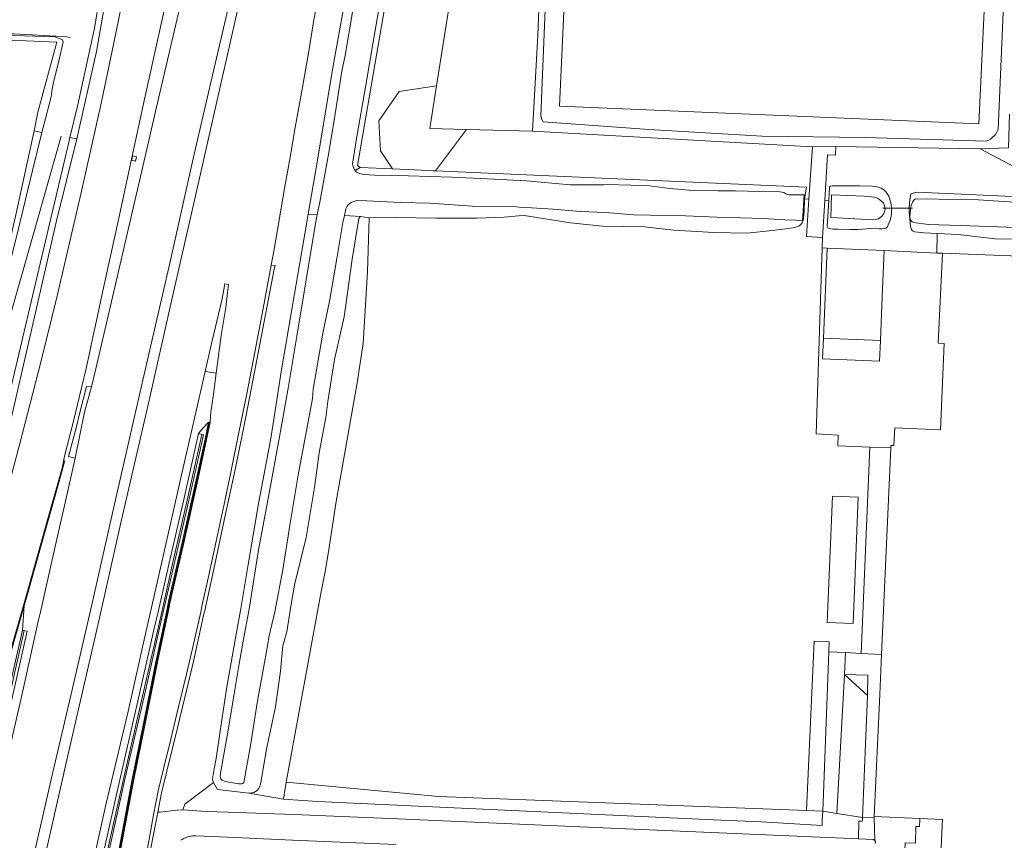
# Model space of a CAD drawing. Header units: metres. Extents: x 89888 to 94270, y 464165 to 468904.
# Tile 75 of 256: x 91450 to 91685, y 466245 to 466441. Entities that reach past the tile are written whole.
import ezdxf

# ---------------------------------------------------------------- set-up
doc = ezdxf.new("R2010")
doc.units = ezdxf.units.M
for name, color, linetype, lineweight in [('B_BEBOUWINGSGRENS_0', 251, 'CONTINUOUS', 13), ('G_GRENS_ALGEMEEN_0', 251, 'CONTINUOUS', 13), ('Q_GELUIDSSCHERM_LIJN_0', 251, 'CONTINUOUS', 13), ('T_CULTUURGRENS_0', 251, 'CONTINUOUS', 13), ('T_HEK_LIJN_0', 251, 'CONTINUOUS', 13), ('T_MUUR_30CM_LIJN_0', 251, 'CONTINUOUS', 13), ('V_WEGGRENS_0', 251, 'CONTINUOUS', 13), ('W_KADEMUUR_30CM_LIJN_0', 251, 'CONTINUOUS', 13), ('W_WALBESCHERMING_LIJN_0', 251, 'CONTINUOUS', 13), ('W_WATERGRENS_0', 251, 'CONTINUOUS', 13)]:
    doc.layers.add(name, color=color, linetype=linetype, lineweight=lineweight)

msp = doc.modelspace()

# ---------------------------------------------------------------- linework, layer by layer
at = {"layer": 'B_BEBOUWINGSGRENS_0'}
for p, q in [((91642.25, 466365.05), (91643.18, 466386.51)), ((91643.18, 466386.51), (91656.75, 466385.97)), ((91655.85, 466364.49), (91642.25, 466365.05)), ((91656.14, 466289.46), (91658.35, 466338.79)), ((91665.25, 466250.32), (91654.4, 466250.8))]:
    msp.add_line(p, q, dxfattribs=at)
for points in [[(91656.75, 466385.97), (91656.3, 466374.98), (91655.85, 466364.49)], [(91658.35, 466338.79), (91658.38, 466339.41), (91659.09, 466339.38), (91659.28, 466343.59), (91670.18, 466343.1), (91671.09, 466363.71), (91669.63, 466363.78), (91670.68, 466385.34)], [(91670.68, 466385.34), (91695.12, 466384.32), (91725.03, 466383.29), (91724.28, 466364.98)], [(91650.59, 466327.07), (91644.44, 466327.32), (91643.18, 466297.13)], [(91643.18, 466297.13), (91649.33, 466296.87), (91650.59, 466327.07)], [(91654.4, 466250.8), (91655.71, 466279.94), (91656.14, 466289.46)], [(91668.02, 466190.39), (91670.63, 466248.69), (91670.69, 466250), (91670.7, 466250.08), (91665.25, 466250.32)]]:
    msp.add_lwpolyline(points, dxfattribs=at)
at = {"layer": 'G_GRENS_ALGEMEEN_0'}
for p, q in [((91639.65, 466410.73), (91645.24, 466410.74)), ((91493.1, 466342.23), (91493.93, 466342.04))]:
    msp.add_line(p, q, dxfattribs=at)
for points in [[(91471.94, 466231.25), (91474.57, 466245.25), (91477.22, 466259.3), (91479.96, 466272.99), (91482.93, 466287.71), (91485.52, 466300), (91485.97, 466302.1), (91489.22, 466316.19), (91492.41, 466330.49), (91494.67, 466340.87), (91495.49, 466344.97)], [(91493.93, 466342.04), (91494.29, 466341.96), (91490.76, 466326.24), (91487.19, 466310.69), (91484.77, 466300), (91483.66, 466295.07), (91480.09, 466279.48), (91475.63, 466259.99), (91471.27, 466240.48), (91469.28, 466232.15)]]:
    msp.add_lwpolyline(points, dxfattribs=at)
at = {"layer": 'Q_GELUIDSSCHERM_LIJN_0'}
msp.add_line((91493.93, 466342.04), (91493.93, 466342.04), dxfattribs=at)
for points in [[(91468.92, 466232.23), (91470.91, 466240.57), (91475.27, 466260.07), (91479.73, 466279.56), (91483.29, 466295.15), (91484.39, 466300), (91486.82, 466310.77), (91490.4, 466326.33), (91493.93, 466342.04)], [(91439.36, 466241.55), (91446.24, 466271.77), (91451.52, 466295.17)]]:
    msp.add_lwpolyline(points, dxfattribs=at)
at = {"layer": 'T_CULTUURGRENS_0'}
for p, q in [((91453.84, 466414.53), (91455.7, 466414.14)), ((91557.04, 466414.85), (91549.69, 466404.96)), ((91572.82, 466414.41), (91557.04, 466414.85)), ((91464.04, 466412.62), (91462.39, 466412.92)), ((91536.51, 466409.71), (91539.41, 466405.41)), ((91531.66, 466405.76), (91530.49, 466405.01)), ((91531.66, 466405.76), (91539.41, 466405.41)), ((91658.47, 466396.07), (91658.49, 466395.87)), ((91521.45, 466394.56), (91519.27, 466394.64)), ((91527.91, 466394.33), (91531.74, 466394.03)), ((91533.87, 466393.75), (91531.74, 466394.03)), ((91669.41, 466390.01), (91669.32, 466385.34)), ((91522.23, 466303.67), (91514.02, 466258.95)), ((91513.38, 466254.95), (91505.15, 466256.32)), ((91642.08, 466252.03), (91638.23, 466252.24)), ((91642.08, 466252.03), (91645.44, 466251.51))]:
    msp.add_line(p, q, dxfattribs=at)
for points in [[(91565.43, 466569.57), (91559.13, 466547.71), (91548.17, 466501.24), (91541.35, 466465.93), (91531.04, 466406.22), (91531.66, 466405.76)], [(91573.94, 466567.79), (91572.84, 466561.97), (91565.42, 466522.75), (91561.8, 466500), (91549.92, 466425.27)], [(91682.37, 466480.37), (91582.2, 466484.72), (91579.29, 466420.41), (91679.39, 466416.21), (91682.37, 466480.37)], [(91453.84, 466414.53), (91454.77, 466418.96), (91459.26, 466435.73), (91446.48, 466436.28)], [(91549.92, 466425.27), (91541.03, 466423.91), (91536.16, 466416.91), (91536.51, 466409.71)], [(91549.92, 466425.27), (91548.3, 466415.09), (91557.04, 466414.85)], [(91432.21, 466321.71), (91431.46, 466326.23), (91436.21, 466340.86), (91439.02, 466351.07), (91443.51, 466369.4), (91446.44, 466381.07), (91449.46, 466394.44), (91452.4, 466407.61), (91453.84, 466414.53)], [(91694.5, 466398.55), (91694.59, 466402.35), (91679.64, 466410.21)], [(91539.41, 466405.41), (91547.96, 466405.02), (91549.15, 466404.99), (91549.69, 466404.96)], [(91549.69, 466404.96), (91638.21, 466401.04), (91637.72, 466398.28)], [(91643.53, 466397.8), (91643.75, 466401.13), (91643.97, 466401.32), (91644.36, 466401.39), (91650.9, 466401.35), (91653.91, 466401.27), (91655.42, 466401.05), (91656.01, 466400.85), (91656.66, 466400.47), (91657.17, 466399.97), (91657.41, 466399.6), (91657.89, 466398.89), (91658.34, 466397.41), (91658.47, 466396.07)], [(91662.95, 466398.63), (91663.1, 466399.46), (91664.58, 466399.88), (91694.5, 466398.55)], [(91637.72, 466398.28), (91637.68, 466395.14), (91637.46, 466393.13), (91637.21, 466392.59), (91636.8, 466392.1), (91636.45, 466391.85), (91636.16, 466391.68), (91635.62, 466391.54), (91635.01, 466391.36), (91630.14, 466390.75), (91623.95, 466390.09), (91616.14, 466390.28), (91606.57, 466390.82), (91599.57, 466391.58), (91589.56, 466391.79), (91581.9, 466392.58), (91570.86, 466394.28), (91569.49, 466394.26), (91566.06, 466393.94), (91559.6, 466393.67), (91549.88, 466393.67), (91540.26, 466393.86), (91533.87, 466393.75)], [(91658.49, 466395.87), (91658.47, 466394.7), (91658.39, 466393.72), (91658.18, 466393.16), (91657.73, 466392.11), (91657.55, 466391.6), (91657.16, 466391.31), (91656.91, 466391.16), (91656.3, 466391.12), (91655.56, 466391.11), (91653.58, 466391.16), (91650.54, 466390.93), (91648.73, 466390.93), (91645.77, 466391.02), (91644.52, 466391.03), (91643.67, 466391.17), (91643.3, 466391.34), (91643.13, 466391.71), (91643.53, 466397.8)], [(91662.75, 466396.02), (91662.8, 466397.21), (91662.95, 466398.63)], [(91669.41, 466390.01), (91666.2, 466390.19), (91664.1, 466390.39), (91663.68, 466390.54), (91663.46, 466390.72), (91663.25, 466390.99), (91663.08, 466391.67), (91662.7, 466395.13), (91662.75, 466396.02)], [(91531.74, 466394.03), (91531.33, 466393.57), (91529.74, 466383.9), (91527.88, 466370.12), (91525.56, 466359.91), (91524, 466349.92), (91523.51, 466346.05), (91521.92, 466337.59), (91520.77, 466329.34), (91518.82, 466317.39), (91516.1, 466306.4), (91515.27, 466301.97), (91514.15, 466294.9), (91513.24, 466291.57), (91512.66, 466285.5), (91511.48, 466276.98), (91509.29, 466266.9), (91508.01, 466258.94), (91507.72, 466257.99), (91507.45, 466257.42), (91507.08, 466257.01), (91506.67, 466256.74), (91506.28, 466256.52), (91505.74, 466256.4), (91505.15, 466256.32)], [(91730.17, 466387.45), (91723.49, 466387.17), (91713.85, 466387.54), (91707.9, 466387.98), (91704.5, 466387.98), (91697.04, 466388.47), (91690.78, 466388.67), (91683.19, 466388.74), (91674.41, 466389.74), (91669.41, 466390.01)], [(91638.23, 466252.24), (91640.04, 466292.66), (91643.61, 466292.49), (91643.52, 466290.12)], [(91505.15, 466256.32), (91497.61, 466257.25), (91496.67, 466258.92)], [(91514.02, 466258.95), (91550.38, 466255.57), (91638.23, 466252.24)]]:
    msp.add_lwpolyline(points, dxfattribs=at)
at = {"layer": 'T_HEK_LIJN_0'}
for p, q in [((91637.72, 466398.28), (91638.8, 466398.2)), ((91642.56, 466397.85), (91643.53, 466397.8)), ((91656.43, 466396.09), (91656.96, 466396.09)), ((91656.96, 466396.09), (91658.31, 466396.07)), ((91663.07, 466396.02), (91662.75, 466396.02)), ((91663.55, 466396.02), (91663.07, 466396.02)), ((91533.87, 466393.75), (91533.42, 466380.87)), ((91642.01, 466389.05), (91641.93, 466386.55)), ((91669.32, 466385.34), (91656.75, 466385.97)), ((91670.68, 466385.34), (91669.32, 466385.34)), ((91653.34, 466338.99), (91658.35, 466338.79)), ((91643.52, 466290.12), (91642.08, 466252.03)), ((91647.52, 466289.91), (91643.52, 466290.12)), ((91651.24, 466289.72), (91647.52, 466289.91)), ((91656.14, 466289.46), (91651.24, 466289.72)), ((91513.38, 466254.95), (91514.02, 466258.95))]:
    msp.add_line(p, q, dxfattribs=at)
for points in [[(91662.75, 466396.02), (91661.74, 466396.03), (91658.47, 466396.07)], [(91641.93, 466386.55), (91640.52, 466342.17), (91645.78, 466341.88), (91645.68, 466339.3), (91653.34, 466338.99)], [(91533.42, 466380.87), (91532.43, 466363.77), (91530.96, 466354.35), (91525.88, 466325.49), (91524.15, 466313.96), (91523.35, 466309.26), (91522.23, 466303.67)], [(91642.08, 466252.03), (91642, 466250), (91641.95, 466248.63), (91627.44, 466249.48), (91616.04, 466250), (91521.51, 466254.34), (91513.38, 466254.95)]]:
    msp.add_lwpolyline(points, dxfattribs=at)
at = {"layer": 'T_MUUR_30CM_LIJN_0'}
for points in [[(91495.67, 466344.94), (91494.85, 466340.83), (91492.59, 466330.45), (91489.41, 466316.15), (91486.15, 466302.06), (91485.72, 466300), (91483.11, 466287.67), (91480.14, 466272.96), (91477.4, 466259.26), (91474.75, 466245.21), (91472.13, 466231.22)], [(91451.52, 466301.17), (91451.89, 466302.46), (91455.49, 466315.24), (91459.56, 466329.68), (91461.23, 466335.78)], [(91433.77, 466242.32), (91434.05, 466243.13), (91436.77, 466251.47), (91441.46, 466266.37), (91445.15, 466278.97), (91448.16, 466289.42), (91451.18, 466300), (91451.52, 466301.17)]]:
    msp.add_lwpolyline(points, dxfattribs=at)
at = {"layer": 'V_WEGGRENS_0'}
for p, q in [((91572.82, 466414.41), (91639.65, 466410.73)), ((91639.65, 466410.73), (91638.8, 466398.2)), ((91645.24, 466410.74), (91679.64, 466410.21)), ((91642.01, 466389.05), (91642.56, 466397.85)), ((91643.18, 466386.51), (91641.93, 466386.55)), ((91494.67, 466357.09), (91497.3, 466356.67)), ((91495.49, 466344.97), (91495.86, 466344.9)), ((91653.34, 466338.99), (91651.24, 466289.72)), ((91451.05, 466295.27), (91451.52, 466301.17)), ((91451.52, 466301.17), (91451.61, 466302.32)), ((91647.52, 466289.91), (91647.28, 466284.7)), ((91647.28, 466284.7), (91645.44, 466251.51)), ((91652.8, 466279.67), (91647.28, 466284.7)), ((91651.58, 466250.57), (91652.8, 466279.67)), ((91645.44, 466251.51), (91651.58, 466250.57)), ((91654.39, 466250.46), (91651.58, 466250.57)), ((91654.4, 466250.8), (91654.39, 466250.46)), ((91654.39, 466250.46), (91654.52, 466245.1))]:
    msp.add_line(p, q, dxfattribs=at)
for points in [[(91579.6, 466531.24), (91578.49, 466505.26), (91578.26, 466500), (91576.29, 466455.36), (91574.83, 466418.12), (91575.05, 466417.23), (91575.39, 466416.65), (91600.65, 466414.87), (91627.66, 466413.28), (91652.22, 466412.9), (91681.16, 466412.03), (91682.12, 466412.55), (91683.4, 466413.71), (91683.94, 466414.86), (91687.16, 466489.58), (91687.6, 466500)], [(91499.73, 466517.16), (91499.17, 466513.81), (91495.71, 466491.88), (91494.94, 466488.04), (91491.04, 466471.74), (91486.57, 466450.91), (91480.17, 466422.09), (91477.12, 466407.76), (91474.07, 466393.69), (91470.44, 466377), (91466.3, 466357.79), (91463.17, 466344.88), (91461.15, 466336.87), (91460.56, 466334), (91457.07, 466321.65), (91451.61, 466302.32)], [(91439.62, 466318.28), (91440.63, 466319), (91442.32, 466319.7), (91443.4, 466320.44), (91444.37, 466321.31), (91445.4, 466322.55), (91446.24, 466323.93), (91450.39, 466339.54), (91455.45, 466359.25), (91459.35, 466375.13), (91465.04, 466399.38), (91469.91, 466421.42), (91472.84, 466435.14), (91476.3, 466452.32), (91478.95, 466465.1), (91482.61, 466481.3), (91486.57, 466497.45), (91490.17, 466511.26)], [(91484.87, 466510.99), (91484.29, 466508.96), (91484.06, 466506.77), (91481.27, 466494.91), (91479.22, 466488.46), (91475.17, 466469.81), (91473.06, 466458.22), (91468.72, 466433.5), (91464.04, 466412.62)], [(91467.54, 466353.41), (91468.57, 466357.67), (91472.85, 466376.15), (91476.98, 466393.68), (91479.82, 466406), (91483.28, 466421.24), (91489.88, 466449.53), (91494.93, 466471.52), (91498.53, 466486.72), (91503.9, 466508.55)], [(91513.53, 466502.22), (91511.87, 466495.41), (91507.72, 466477.28), (91503.53, 466458.2), (91497.08, 466430.51), (91491.84, 466407.93), (91486.28, 466382.92), (91479.84, 466355.01), (91472.63, 466323.6), (91467.52, 466300.98), (91467.29, 466300), (91462.66, 466279.7), (91458.29, 466261.41), (91452.87, 466237.31)], [(91455.42, 466236.52), (91461.9, 466265.36), (91468.2, 466292.66), (91469.85, 466300), (91474.51, 466320.59), (91481.03, 466348.79), (91486.75, 466374.27), (91492.76, 466400.73), (91498.25, 466425.02), (91503.77, 466449.29), (91508.37, 466469.52), (91512.22, 466485.99), (91515.89, 466501.5)], [(91576.52, 466500), (91574.07, 466437.25), (91572.82, 466414.41)], [(91531.54, 466496.58), (91529.55, 466487.25), (91527.53, 466477.46), (91525.87, 466468.88), (91524.08, 466459.62), (91523.02, 466453.59), (91521.86, 466447.44), (91520.58, 466440.51), (91519.41, 466433.56), (91517.86, 466424.51), (91516.17, 466415.3), (91515, 466408.27), (91513.7, 466401.19), (91512.06, 466391.38), (91511.05, 466385.77), (91510.46, 466382.48)], [(91519.27, 466394.64), (91521.55, 466408), (91525.11, 466429.2), (91529, 466450.82), (91533.3, 466474.5), (91537.37, 466494.87)], [(91679.64, 466410.21), (91686.45, 466410.47), (91686.69, 466418.52)], [(91464.04, 466412.62), (91459.16, 466392.71), (91452.94, 466365.59), (91443.59, 466325.35), (91443.09, 466324.18), (91442.24, 466322.8), (91440.83, 466322.63)], [(91642.56, 466397.85), (91643.25, 466408.82), (91645.17, 466408.75), (91645.24, 466410.74)], [(91478.29, 466408.3), (91477.38, 466408.53), (91477.16, 466407.52)], [(91477.16, 466407.52), (91478.07, 466407.3), (91478.29, 466408.3)], [(91638.8, 466398.2), (91638.2, 466389.27), (91642.01, 466389.05)], [(91496.67, 466258.92), (91496.46, 466259.6), (91496.52, 466260.28), (91496.86, 466262.15), (91497.3, 466264.66), (91498.55, 466273.32), (91499.85, 466281.78), (91502.43, 466296.11), (91503.1, 466300), (91504.9, 466310.52), (91507.37, 466325.08), (91510.34, 466341.09), (91512.83, 466356.95), (91515.64, 466373.28), (91518.46, 466389.92), (91519.27, 466394.64)], [(91478.31, 466229.28), (91479.48, 466235.4), (91481.05, 466244.05), (91482.38, 466251.21), (91483.49, 466256.88), (91484.84, 466262.48), (91486.46, 466269.26), (91488.35, 466276.99), (91490.2, 466284.79), (91492.2, 466293.27), (91493.7, 466300), (91493.85, 466300.65), (91495.41, 466307.71), (91497.32, 466316.53), (91499.38, 466326.1), (91500.67, 466332.24), (91502.75, 466342.52), (91504.62, 466351.73), (91506.57, 466361.7), (91508.51, 466372.06), (91510.46, 466382.48)], [(91510.46, 466382.48), (91511.39, 466382.37), (91511.15, 466381.47), (91507.42, 466361.89), (91504.37, 466346.24), (91502.01, 466334.4), (91499.5, 466322.66), (91497.03, 466310.98), (91494.59, 466300), (91494.41, 466299.21), (91491.8, 466287.45), (91488.07, 466271.97), (91484.28, 466256.43), (91483.4, 466251.85)], [(91497.3, 466356.67), (91498.51, 466365.63), (91499.59, 466372.32), (91500.04, 466375.92), (91500.27, 466377.79), (91499.42, 466377.96), (91498.73, 466374.42), (91497.45, 466369.06), (91496.24, 466363.77), (91494.67, 466357.09)], [(91642.25, 466365.05), (91642.03, 466360.05), (91655.64, 466359.5), (91655.85, 466364.49)], [(91494.67, 466357.09), (91492.24, 466346.2), (91489.15, 466332.68), (91484.85, 466313.66), (91481.74, 466300), (91480.63, 466295.13), (91476.21, 466275.53), (91471.01, 466253.58), (91466.41, 466233.01)], [(91495.86, 466344.9), (91495.98, 466346.68), (91496.69, 466351.62), (91497.3, 466356.67)], [(91467.54, 466353.41), (91466.34, 466353.47), (91464.84, 466347.55), (91463.81, 466343.28), (91462.07, 466336.77), (91463.65, 466336.38)], [(91463.65, 466336.38), (91465.87, 466347.32), (91467.54, 466353.41)], [(91495.86, 466344.9), (91495.04, 466340.79), (91492.78, 466330.41), (91489.59, 466316.11), (91486.34, 466302.02), (91485.91, 466300), (91483.3, 466287.63), (91480.33, 466272.92), (91477.59, 466259.23), (91474.94, 466245.18), (91472.31, 466231.18)], [(91493.1, 466342.23), (91494.22, 466343.58), (91495.49, 466344.97)], [(91468.1, 466232.43), (91470.09, 466240.76), (91474.45, 466260.26), (91478.91, 466279.75), (91482.47, 466295.34), (91483.53, 466300), (91486, 466310.96), (91489.57, 466326.51), (91493.1, 466342.23)], [(91441.94, 466240.74), (91446.69, 466261.31), (91451.15, 466280.76), (91454.76, 466297.05), (91455.43, 466300), (91458.09, 466311.76), (91461.34, 466326.12), (91463.65, 466336.38)], [(91451.61, 466302.32), (91443.94, 466275.64), (91438.76, 466258.42), (91433.55, 466242.41)], [(91438.89, 466241.66), (91445.77, 466271.88), (91451.05, 466295.27)], [(91451.05, 466295.27), (91452.24, 466295.01), (91446.96, 466271.61), (91440.07, 466241.39)], [(91647.28, 466284.7), (91652.89, 466284.5), (91652.8, 466279.67)], [(91489.38, 466252.4), (91489.81, 466253.7), (91496.67, 466258.92)], [(91479.1, 466228.92), (91481.26, 466240.72), (91483.4, 466251.85)], [(91483.4, 466251.85), (91483.95, 466251.84), (91488.04, 466252.33), (91489.38, 466252.4)], [(91650.6, 466245.43), (91648.87, 466245.51), (91595.11, 466247.85), (91546.09, 466250), (91542.6, 466250.15), (91515.83, 466251.24), (91500, 466251.82), (91494.94, 466252), (91489.38, 466252.4)], [(91651.58, 466250.57), (91651.56, 466250), (91651.54, 466249.66), (91650.74, 466249.7), (91650.6, 466245.43)], [(91660.27, 466184.89), (91660.1, 466185.08), (91659.95, 466185.28), (91659.81, 466185.5), (91659.68, 466185.72), (91659.58, 466185.96), (91659.49, 466186.2), (91659.43, 466186.44), (91659.38, 466186.7), (91659.35, 466186.95), (91659.35, 466187.2), (91659.36, 466187.46), (91660.75, 466219.88), (91661.79, 466244.52), (91664.21, 466244.45), (91664.32, 466248.4), (91665.18, 466248.36), (91665.24, 466250), (91665.25, 466250.32)], [(91540.17, 466244.11), (91515.5, 466245.17), (91500, 466245.84), (91492.36, 466246.17), (91492.02, 466246.17), (91491.69, 466246.16), (91491.36, 466246.12), (91491.03, 466246.06), (91490.7, 466245.98), (91490.38, 466245.88), (91490.07, 466245.76), (91489.76, 466245.62), (91489.46, 466245.47), (91489.18, 466245.29), (91488.9, 466245.1)], [(91650.6, 466245.43), (91654.17, 466245.26), (91654.25, 466245.25), (91654.32, 466245.23), (91654.4, 466245.2), (91654.46, 466245.15), (91654.52, 466245.1)], [(91654.52, 466245.1), (91654.57, 466245.04), (91654.61, 466244.97), (91654.64, 466244.9), (91654.66, 466244.82), (91654.66, 466244.74), (91654.65, 466244.3)]]:
    msp.add_lwpolyline(points, dxfattribs=at)
at = {"layer": 'W_KADEMUUR_30CM_LIJN_0'}
msp.add_line((91644.15, 466399.24), (91644, 466393.79), dxfattribs=at)
at = {"layer": 'W_WALBESCHERMING_LIJN_0'}
for points in [[(91446.83, 466437.72), (91449.12, 466437.66), (91460.49, 466437.05)], [(91460.49, 466437.05), (91461.71, 466436.98), (91462.51, 466436.84)], [(91460.31, 466413.23), (91453.54, 466389.33), (91442.51, 466350.74), (91434.92, 466324.19)]]:
    msp.add_lwpolyline(points, dxfattribs=at)
at = {"layer": 'W_WATERGRENS_0'}
for p, q in [((91656.95, 466395.41), (91657, 466395.87)), ((91657, 466395.87), (91656.96, 466396.09))]:
    msp.add_line(p, q, dxfattribs=at)
for points in [[(91462.39, 466412.92), (91464.24, 466420.44), (91468.25, 466439.04), (91469.45, 466446.45), (91471.45, 466459.82), (91473.2, 466470.12), (91473.7, 466472.55), (91477.38, 466487.64), (91480.99, 466502.35), (91482.71, 466509.97), (91484.51, 466512.92)], [(91529.94, 466443.32), (91528.1, 466432.54), (91527.33, 466428.77), (91525.56, 466417.52), (91524.22, 466409.35), (91522.04, 466397.45), (91521.45, 466394.56)], [(91530.49, 466405.01), (91530.3, 466405.21), (91529.98, 466406.03), (91529.89, 466406.64), (91530.81, 466412.69), (91532.93, 466424.96), (91534.71, 466435.28), (91536.17, 466443.59)], [(91446.75, 466437.39), (91458.91, 466436.97), (91460.6, 466436.28)], [(91460.6, 466436.28), (91460.83, 466435.78), (91459.75, 466431.18), (91458.61, 466426.76), (91458.15, 466424.53), (91457.92, 466422.62), (91456.07, 466415.67), (91455.7, 466414.14)], [(91455.7, 466414.14), (91453.48, 466405.04), (91450.12, 466391.18), (91447.5, 466380.63), (91444.64, 466368.77), (91443.73, 466365.14), (91438.98, 466346.67), (91434.43, 466328.8), (91434.15, 466327.78), (91432.92, 466324.72)], [(91440.83, 466322.63), (91441.43, 466324.64), (91447.63, 466350.35), (91456.63, 466388.57), (91462.2, 466412.12), (91462.39, 466412.92)], [(91527.91, 466394.33), (91528.27, 466395.89), (91528.61, 466396.52), (91528.93, 466396.95), (91529.51, 466397.41), (91529.95, 466397.57), (91530.91, 466397.86), (91533.26, 466397.81), (91541.38, 466397.38), (91548.33, 466397.22), (91558.45, 466396.53), (91569.02, 466396.34), (91570.33, 466396.19), (91572.57, 466396.14), (91577.72, 466395.82), (91584.29, 466395.28), (91590.23, 466394.98), (91596.92, 466394.48), (91601.02, 466394.35), (91609.34, 466394.22), (91616.85, 466393.87), (91622.45, 466393.74), (91627.79, 466393.6), (91633.13, 466393.25), (91635.7, 466393.15), (91637.23, 466393.03), (91637.66, 466399.26), (91634.47, 466399.25), (91633.91, 466399.24), (91633.62, 466399.35), (91633.26, 466399.48), (91632.82, 466399.76), (91632.45, 466399.84), (91631.87, 466399.99), (91626.92, 466400.01), (91621.27, 466400.2), (91617.04, 466400.23), (91610.16, 466400.37), (91605.59, 466400.73), (91600.8, 466401.38), (91596.27, 466401.53), (91590.64, 466401.68), (91589.88, 466401.66), (91581.78, 466401.59), (91571.42, 466402.61), (91563.69, 466403.01), (91553.53, 466403.47), (91543.2, 466403.77), (91535.1, 466403.95), (91532.58, 466404.13), (91531.51, 466404.33), (91530.83, 466404.64), (91530.49, 466405.01)], [(91656.96, 466396.09), (91656.79, 466396.9), (91656.58, 466397.25), (91656.34, 466397.5), (91655.66, 466398.09), (91655.13, 466398.44), (91654.47, 466398.65), (91651.97, 466398.95), (91644.15, 466399.24)], [(91689.07, 466397.44), (91682.84, 466397.78), (91679.26, 466398.05), (91672.22, 466398.16), (91667.17, 466398.27), (91664.73, 466398.23), (91664.26, 466398.26), (91663.94, 466398.07), (91663.62, 466397.61), (91663.19, 466396.71), (91663.07, 466396.02)], [(91644, 466393.79), (91646.99, 466393.7), (91652.59, 466393.36), (91653.91, 466393.27), (91654.77, 466393.35), (91655.4, 466393.54), (91655.75, 466393.73), (91656.17, 466394.17), (91656.67, 466394.82), (91656.95, 466395.41)], [(91663.07, 466396.02), (91663.01, 466395.64), (91662.99, 466394.76), (91662.91, 466394), (91663, 466393.53), (91663.14, 466393.11), (91663.41, 466392.77), (91663.82, 466392.61), (91667.27, 466392.15), (91674.95, 466391.93), (91683.86, 466391.59), (91690.07, 466391.37), (91698.02, 466391.09), (91702.4, 466390.69), (91705.68, 466390.63), (91706.97, 466390.62)], [(91521.45, 466394.56), (91521.11, 466392.85), (91518.72, 466378.48), (91516.57, 466365.51), (91514.44, 466352.58), (91512.4, 466341.46), (91509.79, 466327.1), (91507.45, 466314.45), (91505.28, 466300.74), (91503.79, 466292.67), (91502.79, 466287.26), (91501.52, 466279.62), (91500.2, 466271.37), (91498.32, 466261.12), (91498.27, 466260.31), (91498.42, 466259.77), (91498.74, 466259.45), (91499.5, 466259.13)], [(91517, 466332.79), (91518.5, 466340.78), (91520.34, 466350.61), (91520.49, 466352.86), (91522.8, 466366.22), (91524.43, 466374.21), (91526.1, 466384.07), (91527.52, 466392.65), (91527.91, 466394.33)], [(91499.5, 466259.13), (91502.68, 466258.62), (91503.39, 466258.57), (91503.68, 466258.69), (91503.9, 466258.94), (91505.51, 466267.78), (91507.2, 466278.42), (91508.46, 466285.35), (91509.68, 466292.02), (91509.89, 466293.63), (91511.3, 466299.67), (91513.3, 466310.18), (91515.01, 466320.86), (91517, 466332.79)]]:
    msp.add_lwpolyline(points, dxfattribs=at)

doc.saveas('drawing.dxf')
